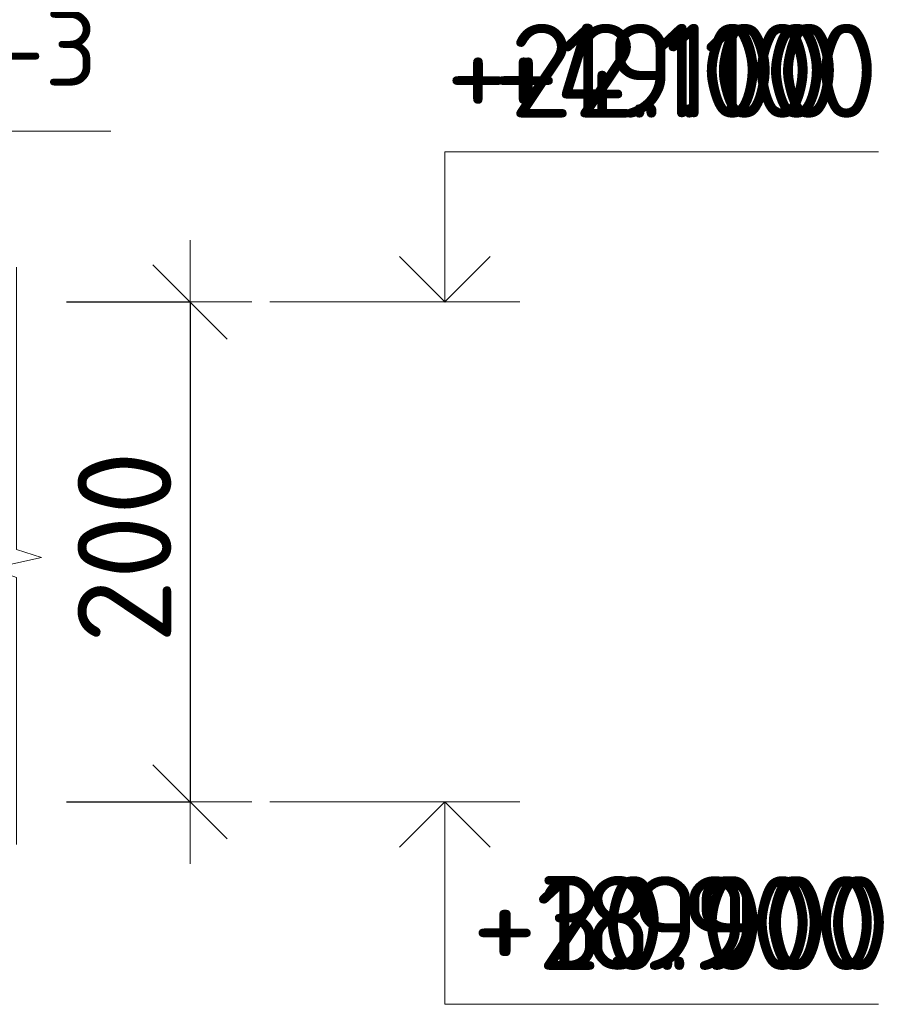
# Model space of a CAD drawing. Header units: metres. Extents: x -38 to 114, y -15 to 21.
# Tile 210 of 244: x 77.277 to 77.623, y 3.147 to 3.541. Entities that reach past the tile are written whole.
import ezdxf

# ---------------------------------------------------------------- set-up
doc = ezdxf.new("R2010")
doc.units = ezdxf.units.M
doc.header["$PDMODE"] = 65
for name, color, linetype, lineweight in [('XR$3$Размерная линия_ общее', 7, 'Continuous', 13), ('XR$4$Размерная линия_ общее', 7, 'Continuous', 13), ('XR$6$Размерная линия_ общее', 7, 'Continuous', 13)]:
    doc.layers.add(name, color=color, linetype=linetype, lineweight=lineweight)
doc.styles.add('ISOCPEUR', font='txt')
doc.dimstyles.new('DIMSTYLE_27', dxfattribs={"dimtxt": 0.0375, "dimasz": 0.0495, "dimexe": 0, "dimexo": 0, "dimgap": 0.01875, "dimtad": 2, "dimdec": 0, "dimlfac": 1000, "dimrnd": 1, "dimzin": 12, "dimdsep": 46, "dimtxsty": 'ISOCPEUR', "dimblk1": 'ALL_ML_STRICH', "dimblk2": 'ALL_ML_STRICH', "dimsah": 1, "dimcen": 0, "dimclrd": 7, "dimclre": 256, "dimclrt": 7, "dimadec": 0, "dimazin": 0, "dimtfac": 1, "dimtdec": 0, "dimtix": 1, "dimtmove": 2, "dimatfit": 3, "dimfxl": 0, "dimtzin": 0, "dimlwd": 0, "dimlwe": -3, "dimarcsym": 0})
doc.dimstyles.new('DIMSTYLE_34', dxfattribs={"dimtxt": 0.0375, "dimasz": 0.0495, "dimexe": 0, "dimexo": 0, "dimgap": 0.01875, "dimtad": 2, "dimdec": 0, "dimlfac": 1000, "dimrnd": 1, "dimzin": 12, "dimdsep": 46, "dimtxsty": 'ISOCPEUR', "dimblk1": 'ALL_ML_STRICH', "dimblk2": 'ALL_ML_STRICH', "dimsah": 1, "dimcen": 0, "dimclrd": 7, "dimclre": 256, "dimclrt": 7, "dimadec": 0, "dimazin": 0, "dimtfac": 1, "dimtdec": 0, "dimtix": 1, "dimtmove": 2, "dimatfit": 3, "dimfxl": 0, "dimtzin": 0, "dimlwd": 0, "dimlwe": -3, "dimarcsym": 0})

# ---------------------------------------------------------------- blocks, each defined once
blk = doc.blocks.new('СЛОЖНЫЙ_ОБЪЕКТ_28')
at = {"color": 7, "linetype": 'Continuous', "lineweight": 13, "transparency": 33554687}
blk.add_line((77.47674, 3.22759), (77.37674, 3.22759), dxfattribs=at)
at = {"color": 7, "linetype": 'Continuous', "lineweight": 35, "transparency": 33554687}
blk.add_lwpolyline([(77.42858, 3.20943), (77.44674, 3.22759), (77.4649, 3.20943)], dxfattribs=at)
at = {"color": 7, "linetype": 'Continuous', "lineweight": 13, "transparency": 33554687}
blk.add_lwpolyline([(77.44674, 3.22759), (77.44674, 3.14659), (77.60024, 3.14659)], dxfattribs=at)
blk = doc.blocks.new('СЛОЖНЫЙ_ОБЪЕКТ_29')
at = {"color": 7, "linetype": 'Continuous', "lineweight": 13, "transparency": 33554687}
blk.add_line((77.47674, 3.42759), (77.37674, 3.42759), dxfattribs=at)
blk.add_lwpolyline([(77.44674, 3.42759), (77.44674, 3.48759), (77.60024, 3.48759)], dxfattribs=at)
at = {"color": 7, "linetype": 'Continuous', "lineweight": 35, "transparency": 33554687}
blk.add_lwpolyline([(77.42858, 3.44575), (77.44674, 3.42759), (77.4649, 3.44575)], dxfattribs=at)
blk = doc.blocks.new('ЭЛЕМЕНТ_УЗОРА_11')
at = {"color": 7, "linetype": 'Continuous', "lineweight": 13, "transparency": 33554687}
blk.add_line((77.27536, 3.21059), (77.27536, 3.21059), dxfattribs=at)
blk.add_lwpolyline([(77.27536, 3.44156), (77.27536, 3.32861), (77.28536, 3.32538), (77.26536, 3.32099), (77.27536, 3.3173), (77.27536, 3.21059)], dxfattribs=at)
blk = doc.blocks.new('ALL_ML_STRICH')
at = {"color": 0, "linetype": 'ByBlock', "lineweight": -2}
for p, q in [((0, -0.5), (0, 0.5)), ((-0.3, -0.3), (0.3, 0.3)), ((-1, 0), (0.5, 0))]:
    blk.add_line(p, q, dxfattribs=at)
blk = doc.blocks.new('*D179')
at = {"layer": 'DEFPOINTS', "color": 7, "linetype": 'Continuous', "lineweight": 13, "transparency": 33554687}
for p in [(77.27536, 3.42759), (77.34478, 3.42759), (77.27536, 3.22759)]:
    blk.add_point(p, dxfattribs=at)
at = {"layer": 'XR$3$Размерная линия_ общее', "color": 253, "linetype": 'Continuous', "lineweight": -2, "true_color": 0xa0a0a0, "transparency": 33554687}
for p, q in [((77.29536, 3.42759), (77.34478, 3.42759)), ((77.29536, 3.22759), (77.34478, 3.22759))]:
    blk.add_line(p, q, dxfattribs=at)
at = {"layer": 'XR$3$Размерная линия_ общее', "color": 7, "linetype": 'Continuous', "lineweight": -2, "transparency": 33554687}
blk.add_line((77.34478, 3.42759), (77.34478, 3.22759), dxfattribs=at)
at = {"layer": 'XR$3$Размерная линия_ общее', "color": 7, "linetype": 'Continuous', "lineweight": 13, "transparency": 33554687, "xscale": 0.04950000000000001, "yscale": 0.04950000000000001, "zscale": 0.04950000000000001}
for p, rotation in [((77.34478, 3.42759), 90), ((77.34478, 3.22759), 270)]:
    blk.add_blockref('ALL_ML_STRICH', p, dxfattribs=dict(at, rotation=rotation))
at = {"layer": 'XR$3$Размерная линия_ общее', "color": 7, "linetype": 'Continuous', "lineweight": 13, "transparency": 33554687, "insert": (77.31853, 3.32946), "char_height": 0.0375, "width": 0.1125, "attachment_point": 5, "rotation": 90, "style": 'ISOCPEUR'}
blk.add_mtext('\\A1;{200}', dxfattribs=at)
blk = doc.blocks.new('ЭЛЕМЕНТ_УЗОРА_24')
at = {"color": 7, "linetype": 'Continuous', "lineweight": 13, "transparency": 33554687}
blk.add_line((77.27536, 3.21059), (77.27536, 3.21059), dxfattribs=at)
blk.add_lwpolyline([(77.27536, 3.44156), (77.27536, 3.32861), (77.28536, 3.32538), (77.26536, 3.32099), (77.27536, 3.3173), (77.27536, 3.21059)], dxfattribs=at)
blk = doc.blocks.new('*D498')
at = {"layer": 'DEFPOINTS', "color": 7, "linetype": 'Continuous', "lineweight": 13, "transparency": 33554687}
for p in [(77.27536, 3.42759), (77.34478, 3.42759), (77.27536, 3.22759)]:
    blk.add_point(p, dxfattribs=at)
at = {"layer": 'XR$4$Размерная линия_ общее', "color": 253, "linetype": 'Continuous', "lineweight": -2, "true_color": 0xa0a0a0, "transparency": 33554687}
for p, q in [((77.29536, 3.42759), (77.34478, 3.42759)), ((77.29536, 3.22759), (77.34478, 3.22759))]:
    blk.add_line(p, q, dxfattribs=at)
at = {"layer": 'XR$4$Размерная линия_ общее', "color": 7, "linetype": 'Continuous', "lineweight": -2, "transparency": 33554687}
blk.add_line((77.34478, 3.42759), (77.34478, 3.22759), dxfattribs=at)
at = {"layer": 'XR$4$Размерная линия_ общее', "color": 7, "linetype": 'Continuous', "lineweight": 13, "transparency": 33554687, "xscale": 0.04950000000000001, "yscale": 0.04950000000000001, "zscale": 0.04950000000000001}
for p, rotation in [((77.34478, 3.42759), 90), ((77.34478, 3.22759), 270)]:
    blk.add_blockref('ALL_ML_STRICH', p, dxfattribs=dict(at, rotation=rotation))
at = {"layer": 'XR$4$Размерная линия_ общее', "color": 7, "linetype": 'Continuous', "lineweight": 13, "transparency": 33554687, "insert": (77.31853, 3.32946), "char_height": 0.0375, "width": 0.1125, "attachment_point": 5, "rotation": 90, "style": 'ISOCPEUR'}
blk.add_mtext('\\A1;{200}', dxfattribs=at)
blk = doc.blocks.new('СЛОЖНЫЙ_ОБЪЕКТ_77')
at = {"color": 7, "linetype": 'Continuous', "lineweight": 13, "transparency": 33554687}
blk.add_line((77.47674, 3.22759), (77.37674, 3.22759), dxfattribs=at)
at = {"color": 7, "linetype": 'Continuous', "lineweight": 35, "transparency": 33554687}
blk.add_lwpolyline([(77.42858, 3.20943), (77.44674, 3.22759), (77.4649, 3.20943)], dxfattribs=at)
at = {"color": 7, "linetype": 'Continuous', "lineweight": 13, "transparency": 33554687}
blk.add_lwpolyline([(77.44674, 3.22759), (77.44674, 3.14659), (77.62024, 3.14659)], dxfattribs=at)
blk = doc.blocks.new('СЛОЖНЫЙ_ОБЪЕКТ_78')
at = {"color": 7, "linetype": 'Continuous', "lineweight": 13, "transparency": 33554687}
blk.add_line((77.47674, 3.42759), (77.37674, 3.42759), dxfattribs=at)
blk.add_lwpolyline([(77.44674, 3.42759), (77.44674, 3.48759), (77.62024, 3.48759)], dxfattribs=at)
at = {"color": 7, "linetype": 'Continuous', "lineweight": 35, "transparency": 33554687}
blk.add_lwpolyline([(77.42858, 3.44575), (77.44674, 3.42759), (77.4649, 3.44575)], dxfattribs=at)
blk = doc.blocks.new('ЭЛЕМЕНТ_УЗОРА_39')
at = {"color": 7, "linetype": 'Continuous', "lineweight": 13, "transparency": 33554687}
blk.add_line((77.27536, 3.21059), (77.27536, 3.21059), dxfattribs=at)
blk.add_lwpolyline([(77.27536, 3.44156), (77.27536, 3.32861), (77.28536, 3.32538), (77.26536, 3.32099), (77.27536, 3.3173), (77.27536, 3.21059)], dxfattribs=at)
blk = doc.blocks.new('*D895')
at = {"layer": 'DEFPOINTS', "color": 7, "linetype": 'Continuous', "lineweight": 13, "transparency": 33554687}
for p in [(77.27536, 3.42759), (77.34478, 3.42759), (77.27536, 3.22759)]:
    blk.add_point(p, dxfattribs=at)
at = {"layer": 'XR$6$Размерная линия_ общее', "color": 253, "linetype": 'Continuous', "lineweight": -2, "true_color": 0xa0a0a0, "transparency": 33554687}
for p, q in [((77.29536, 3.42759), (77.34478, 3.42759)), ((77.29536, 3.22759), (77.34478, 3.22759))]:
    blk.add_line(p, q, dxfattribs=at)
at = {"layer": 'XR$6$Размерная линия_ общее', "color": 7, "linetype": 'Continuous', "lineweight": -2, "transparency": 33554687}
blk.add_line((77.34478, 3.42759), (77.34478, 3.22759), dxfattribs=at)
at = {"layer": 'XR$6$Размерная линия_ общее', "color": 7, "linetype": 'Continuous', "lineweight": 13, "transparency": 33554687, "xscale": 0.04950000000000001, "yscale": 0.04950000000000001, "zscale": 0.04950000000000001}
for p, rotation in [((77.34478, 3.42759), 90), ((77.34478, 3.22759), 270)]:
    blk.add_blockref('ALL_ML_STRICH', p, dxfattribs=dict(at, rotation=rotation))
at = {"layer": 'XR$6$Размерная линия_ общее', "color": 7, "linetype": 'Continuous', "lineweight": 13, "transparency": 33554687, "insert": (77.31853, 3.32946), "char_height": 0.0375, "width": 0.1125, "attachment_point": 5, "rotation": 90, "style": 'ISOCPEUR'}
blk.add_mtext('\\A1;{200}', dxfattribs=at)
blk = doc.blocks.new('СЛОЖНЫЙ_ОБЪЕКТ_118')
at = {"color": 7, "linetype": 'Continuous', "lineweight": 13, "transparency": 33554687}
blk.add_line((77.47674, 3.22759), (77.37674, 3.22759), dxfattribs=at)
at = {"color": 7, "linetype": 'Continuous', "lineweight": 35, "transparency": 33554687}
blk.add_lwpolyline([(77.42858, 3.20943), (77.44674, 3.22759), (77.4649, 3.20943)], dxfattribs=at)
at = {"color": 7, "linetype": 'Continuous', "lineweight": 13, "transparency": 33554687}
blk.add_lwpolyline([(77.44674, 3.22759), (77.44674, 3.14659), (77.62024, 3.14659)], dxfattribs=at)
blk = doc.blocks.new('СЛОЖНЫЙ_ОБЪЕКТ_119')
at = {"color": 7, "linetype": 'Continuous', "lineweight": 13, "transparency": 33554687}
blk.add_line((77.47674, 3.42759), (77.37674, 3.42759), dxfattribs=at)
blk.add_lwpolyline([(77.44674, 3.42759), (77.44674, 3.48759), (77.62024, 3.48759)], dxfattribs=at)
at = {"color": 7, "linetype": 'Continuous', "lineweight": 35, "transparency": 33554687}
blk.add_lwpolyline([(77.42858, 3.44575), (77.44674, 3.42759), (77.4649, 3.44575)], dxfattribs=at)

msp = doc.modelspace()

# ---------------------------------------------------------------- linework, layer by layer
at = {"color": 7, "linetype": 'Continuous', "lineweight": 13, "transparency": 33554687}
msp.add_lwpolyline([(77.31312, 3.49586), (77.04591, 3.49586), (76.9923, 3.38111)], dxfattribs=at)
msp.add_lwpolyline([(77.31312, 3.49586), (77.04591, 3.49586), (76.9923, 3.38111)], dxfattribs=at)
msp.add_lwpolyline([(77.31312, 3.49586), (77.04591, 3.49586), (76.9923, 3.38111)], dxfattribs=at)

# ---------------------------------------------------------------- block references
at = {"color": 7, "linetype": 'Continuous', "lineweight": 35, "transparency": 33554687}
for name in ['СЛОЖНЫЙ_ОБЪЕКТ_29', 'СЛОЖНЫЙ_ОБЪЕКТ_78', 'СЛОЖНЫЙ_ОБЪЕКТ_119', 'СЛОЖНЫЙ_ОБЪЕКТ_28', 'СЛОЖНЫЙ_ОБЪЕКТ_77', 'СЛОЖНЫЙ_ОБЪЕКТ_118']:
    msp.add_blockref(name, (0, 0), dxfattribs=at)
at = {"color": 7, "linetype": 'Continuous', "lineweight": 13, "transparency": 33554687}
for name in ['ЭЛЕМЕНТ_УЗОРА_11', 'ЭЛЕМЕНТ_УЗОРА_24', 'ЭЛЕМЕНТ_УЗОРА_39']:
    msp.add_blockref(name, (0, 0), dxfattribs=at)

# ---------------------------------------------------------------- texts
at = {"color": 7, "linetype": 'Continuous', "lineweight": 13, "transparency": 33554687, "style": 'ISOCPEUR'}
for s, insert, char_height, width, attachment_point in [('\\A1;{\\fISOCPEUR|i0|b0;\\H0.030000;\\W1.000000;\\C7;Каркас Кр-3}\\P', (77.19454, 3.52499), 0.03, 0.2516296, 5), ('\\A1;{\\fISOCPEUR|i0|b0;\\H0.030000;\\W1.000000;\\C7;Каркас Кр-3}\\P', (77.19454, 3.52499), 0.03, 0.2516296, 5), ('\\A1;{\\fISOCPEUR|i0|b0;\\H0.030000;\\W1.000000;\\C7;Каркас Кр-3}\\P', (77.19454, 3.52499), 0.03, 0.2516296, 5), ('\\A1;{\\fISOCPEUR|i0|b0;\\H0.037500;\\W1.000000;\\C7;+22.100}\\P', (77.60505, 3.50134), 0.0375, 0.1784043, 9), ('\\A1;{\\fISOCPEUR|i0|b0;\\H0.037500;\\W1.000000;\\C7;+19.100}\\P', (77.62024, 3.50134), 0.0375, 0.1701064, 9), ('\\A1;{\\fISOCPEUR|i0|b0;\\H0.037500;\\W1.000000;\\C7;+4.100}\\P', (77.60024, 3.50134), 0.0375, 0.1556707, 9), ('\\A1;{\\fISOCPEUR|i0|b0;\\H0.037500;\\W1.000000;\\C7;+18.900}\\P', (77.62024, 3.16034), 0.0375, 0.1784043, 9), ('\\A1;{\\fISOCPEUR|i0|b0;\\H0.037500;\\W1.000000;\\C7;+20.900}\\P', (77.62505, 3.16034), 0.0375, 0.1867021, 9), ('\\A1;{\\fISOCPEUR|i0|b0;\\H0.037500;\\W1.000000;\\C7;+3.900}\\P', (77.60024, 3.16034), 0.0375, 0.1603125, 9)]:
    msp.add_mtext(s, dxfattribs=dict(at, insert=insert, char_height=char_height, width=width, attachment_point=attachment_point))

# ---------------------------------------------------------------- dimensions: what is measured, and where the dimension line sits
at = {"layer": 'XR$3$Размерная линия_ общее', "color": 7, "linetype": 'Continuous', "lineweight": 13, "transparency": 33554687}
dim = msp.add_linear_dim(base=(77.34478, 3.22759), p1=(77.29536, 3.42759), p2=(77.29536, 3.22759), angle=270, dimstyle='DIMSTYLE_27', override={"dimpost": '<>', "dimclrd": 7, "dimclre": 253, "dimclrt": 7, "dimlwd": 0, "dimlwe": 65533}, dxfattribs=at)
dim.commit()
dim.dimension.update_dxf_attribs({"geometry": '*D179', "text_midpoint": (77.31853, 3.32946), "dimtype": 160})
at = {"layer": 'XR$4$Размерная линия_ общее', "color": 7, "linetype": 'Continuous', "lineweight": 13, "transparency": 33554687}
dim = msp.add_linear_dim(base=(77.34478, 3.22759), p1=(77.29536, 3.42759), p2=(77.29536, 3.22759), angle=270, dimstyle='DIMSTYLE_34', override={"dimpost": '<>', "dimclrd": 7, "dimclre": 253, "dimclrt": 7, "dimlwd": 0, "dimlwe": 65533}, dxfattribs=at)
dim.commit()
dim.dimension.update_dxf_attribs({"geometry": '*D498', "text_midpoint": (77.31853, 3.32946), "dimtype": 160})
at = {"layer": 'XR$6$Размерная линия_ общее', "color": 7, "linetype": 'Continuous', "lineweight": 13, "transparency": 33554687}
dim = msp.add_linear_dim(base=(77.34478, 3.22759), p1=(77.29536, 3.42759), p2=(77.29536, 3.22759), angle=270, dimstyle='DIMSTYLE_34', override={"dimpost": '<>', "dimclrd": 7, "dimclre": 253, "dimclrt": 7, "dimlwd": 0, "dimlwe": 65533}, dxfattribs=at)
dim.commit()
dim.dimension.update_dxf_attribs({"geometry": '*D895', "text_midpoint": (77.31853, 3.32946), "dimtype": 160})

doc.saveas('drawing.dxf')
